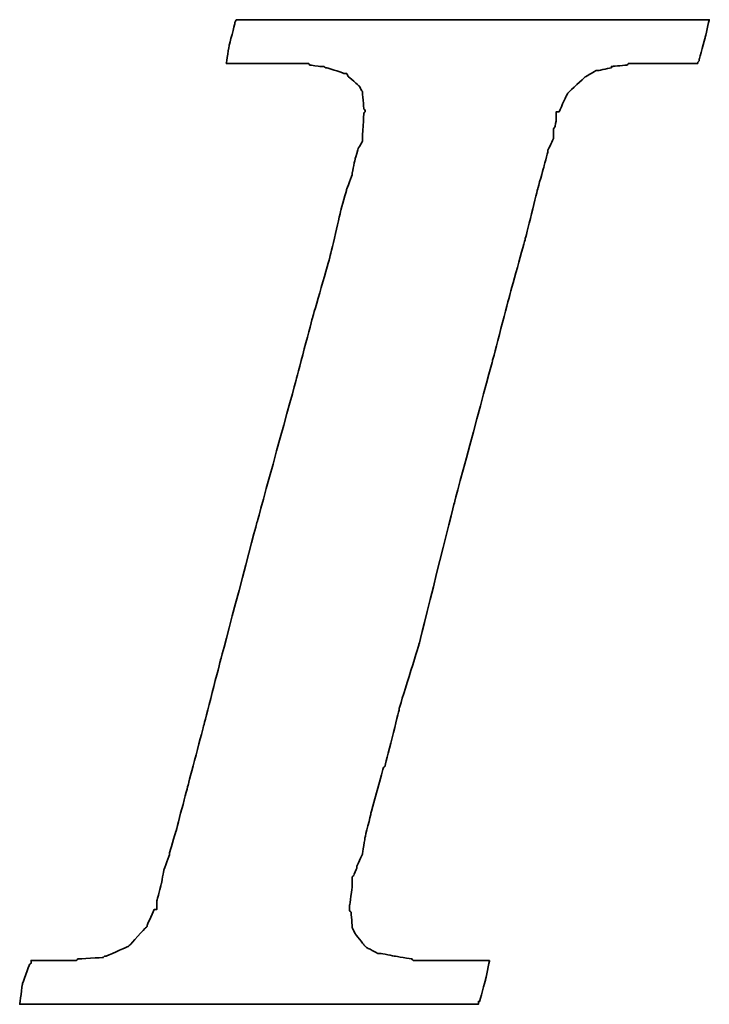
# Model space of a CAD drawing. Header units: millimetres. Extents: x 17 to 627, y 174 to 426.
# Tile 28 of 47: x 451.58 to 454.62, y 226.59 to 230.94. Entities that reach past the tile are written whole.
import ezdxf

# ---------------------------------------------------------------- set-up
doc = ezdxf.new("R2010")
doc.units = ezdxf.units.MM
doc.header["$LTSCALE"] = 10
doc.layers.add('DIM', color=4, linetype='Continuous')
doc.layers.add('layer 1', color=7, linetype='Continuous')

# ---------------------------------------------------------------- blocks, each defined once
blk = doc.blocks.new('TBI MOTION logo(完整正式版)')
at = {"layer": 'layer 1', "color": 22, "lineweight": 35}
blk.add_open_spline([(-40.59125, -7.94375), (-40.59125, -7.94375), (-40.97375, -7.94375), (-40.97375, -7.94375), (-40.97375, -7.94375), (-40.97375, -7.94375), (-41.38125, -7.94375), (-41.38125, -7.94375), (-41.38125, -7.94375), (-41.38125, -7.94375), (-41.54875, -7.94375), (-41.54875, -7.94375), (-41.54875, -7.94375), (-41.54875, -7.94375), (-41.59875, -7.94375), (-41.59875, -7.94375), (-41.59875, -7.94375), (-41.59875, -7.94375), (-41.88375, -7.94375), (-41.88375, -7.94375), (-41.88375, -7.94375), (-41.88375, -7.94375), (-41.90875, -7.91875), (-41.90875, -7.91875), (-41.90875, -7.91875), (-41.90875, -7.91875), (-42.19875, -7.87125), (-42.19875, -7.87125), (-42.19875, -7.87125), (-42.19875, -7.87125), (-42.43875, -7.82375), (-42.43875, -7.82375), (-42.43875, -7.82375), (-42.43875, -7.82375), (-42.45875, -7.82375), (-42.45875, -7.82375), (-42.45875, -7.82375), (-42.45875, -7.82375), (-42.48625, -7.82375), (-42.48625, -7.82375), (-42.48625, -7.82375), (-42.48625, -7.82375), (-42.67625, -7.72375), (-42.67625, -7.72375), (-42.67625, -7.72375), (-42.67625, -7.72375), (-42.70125, -7.70375), (-42.70125, -7.70375), (-42.70125, -7.70375), (-42.70125, -7.70375), (-42.72375, -7.67875), (-42.72375, -7.67875), (-42.72375, -7.67875), (-42.72375, -7.67875), (-42.86875, -7.48875), (-42.86875, -7.48875), (-42.86875, -7.48875), (-42.86875, -7.48875), (-42.89375, -7.43875), (-42.89375, -7.43875), (-42.89375, -7.43875), (-42.89375, -7.43875), (-42.91875, -7.38875), (-42.91875, -7.38875), (-42.91875, -7.38875), (-42.91875, -7.38875), (-42.93875, -7.12875), (-42.93875, -7.12875), (-42.93875, -7.12875), (-42.93875, -7.12875), (-42.96375, -7.10375), (-42.96375, -7.10375), (-42.96375, -7.10375), (-42.96375, -7.10375), (-42.96375, -7.05375), (-42.96375, -7.05375), (-42.96375, -7.05375), (-42.96375, -7.05375), (-42.96375, -7.00875), (-42.96375, -7.00875), (-42.96375, -7.00875), (-42.96375, -7.00875), (-42.91875, -6.69625), (-42.91875, -6.69625), (-42.91875, -6.69625), (-42.91875, -6.69625), (-42.91875, -6.62375), (-42.91875, -6.62375), (-42.91875, -6.62375), (-42.91875, -6.62375), (-42.91875, -6.59625), (-42.91875, -6.59625), (-42.91875, -6.59625), (-42.91875, -6.59625), (-42.91875, -6.57375), (-42.91875, -6.57375), (-42.91875, -6.57375), (-42.91875, -6.57375), (-42.91875, -6.52875), (-42.91875, -6.52875), (-42.91875, -6.52875), (-42.91875, -6.52875), (-42.89375, -6.50375), (-42.89375, -6.50375), (-42.89375, -6.50375), (-42.89375, -6.50375), (-42.84375, -6.38375), (-42.84375, -6.38375), (-42.84375, -6.38375), (-42.84375, -6.38375), (-42.84375, -6.35875), (-42.84375, -6.35875), (-42.84375, -6.35875), (-42.84375, -6.35875), (-42.74625, -6.14375), (-42.74625, -6.14375), (-42.74625, -6.14375), (-42.74625, -6.14375), (-42.70125, -5.85375), (-42.70125, -5.85375), (-42.70125, -5.85375), (-42.70125, -5.85375), (-42.60375, -5.47125), (-42.60375, -5.47125), (-42.60375, -5.47125), (-42.60375, -5.47125), (-42.60375, -5.44875), (-42.60375, -5.44875), (-42.60375, -5.44875), (-42.60375, -5.44875), (-42.38875, -4.67875), (-42.38875, -4.67875), (-42.38875, -4.67875), (-42.38875, -4.67875), (-42.36375, -4.65375), (-42.36375, -4.65375), (-42.36375, -4.65375), (-42.36375, -4.65375), (-42.12375, -3.69625), (-42.12375, -3.69625), (-42.12375, -3.69625), (-42.12375, -3.69625), (-42.12375, -3.67374), (-42.12375, -3.67374), (-42.12375, -3.67374), (-42.12375, -3.67374), (-41.78875, -2.59374), (-41.78875, -2.59374), (-41.78875, -2.59374), (-41.78875, -2.59374), (-41.18875, -0.19375), (-41.18875, -0.19375), (-41.18875, -0.19375), (-41.18875, -0.19375), (-40.54375, 2.20624), (-40.54375, 2.20624), (-40.54375, 2.20624), (-40.54375, 2.20624), (-40.25375, 3.30875), (-40.25375, 3.30875), (-40.25375, 3.30875), (-40.25375, 3.30875), (-39.98875, 4.27125), (-39.98875, 4.27125), (-39.98875, 4.27125), (-39.98875, 4.27125), (-39.77375, 5.13125), (-39.77375, 5.13125), (-39.77375, 5.13125), (-39.77375, 5.13125), (-39.67875, 5.47125), (-39.67875, 5.47125), (-39.67875, 5.47125), (-39.67875, 5.47125), (-39.60375, 5.75625), (-39.60375, 5.75625), (-39.60375, 5.75625), (-39.60375, 5.75625), (-39.60375, 5.78125), (-39.60375, 5.78125), (-39.60375, 5.78125), (-39.60375, 5.78125), (-39.50875, 5.97125), (-39.50875, 5.97125), (-39.50875, 5.97125), (-39.50875, 5.97125), (-39.50875, 6.13875), (-39.50875, 6.13875), (-39.50875, 6.13875), (-39.50875, 6.13875), (-39.48625, 6.16625), (-39.48625, 6.16625), (-39.48625, 6.16625), (-39.48625, 6.16625), (-39.46125, 6.28625), (-39.46125, 6.28625), (-39.46125, 6.28625), (-39.46125, 6.28625), (-39.46125, 6.42625), (-39.46125, 6.42625), (-39.46125, 6.42625), (-39.46125, 6.42625), (-39.41375, 6.42625), (-39.41375, 6.42625), (-39.41375, 6.42625), (-39.41375, 6.42625), (-39.29375, 6.69125), (-39.29375, 6.69125), (-39.29375, 6.69125), (-39.29375, 6.69125), (-39.26875, 6.74125), (-39.26875, 6.74125), (-39.26875, 6.74125), (-39.26875, 6.74125), (-39.24375, 6.76625), (-39.24375, 6.76625), (-39.24375, 6.76625), (-39.24375, 6.76625), (-38.98375, 7.00624), (-38.98375, 7.00624), (-38.98375, 7.00624), (-38.98375, 7.00624), (-38.95625, 7.02624), (-38.95625, 7.02624), (-38.95625, 7.02624), (-38.95625, 7.02624), (-38.78875, 7.12624), (-38.78875, 7.12624), (-38.78875, 7.12624), (-38.78875, 7.12624), (-38.76375, 7.12624), (-38.76375, 7.12624), (-38.76375, 7.12624), (-38.76375, 7.12624), (-38.74375, 7.12624), (-38.74375, 7.12624), (-38.74375, 7.12624), (-38.74375, 7.12624), (-38.52875, 7.17125), (-38.52875, 7.17125), (-38.52875, 7.17125), (-38.52875, 7.17125), (-38.52875, 7.19624), (-38.52875, 7.19624), (-38.52875, 7.19624), (-38.52875, 7.19624), (-38.50375, 7.19624), (-38.50375, 7.19624), (-38.50375, 7.19624), (-38.50375, 7.19624), (-38.26125, 7.21875), (-38.26125, 7.21875), (-38.26125, 7.21875), (-38.26125, 7.21875), (-38.23875, 7.24624), (-38.23875, 7.24624), (-38.23875, 7.24624), (-38.23875, 7.24624), (-38.21625, 7.24624), (-38.21625, 7.24624), (-38.21625, 7.24624), (-38.21625, 7.24624), (-38.18875, 7.24624), (-38.18875, 7.24624), (-38.18875, 7.24624), (-38.18875, 7.24624), (-37.90375, 7.24624), (-37.90375, 7.24624), (-37.90375, 7.24624), (-37.90375, 7.24624), (-37.85375, 7.24624), (-37.85375, 7.24624), (-37.85375, 7.24624), (-37.85375, 7.24624), (-37.75875, 7.24624), (-37.75875, 7.24624), (-37.75875, 7.24624), (-37.75875, 7.24624), (-37.42375, 7.24624), (-37.42375, 7.24624), (-37.42375, 7.24624), (-37.42375, 7.24624), (-37.08875, 7.24624), (-37.08875, 7.24624), (-37.08875, 7.24624), (-37.08875, 7.24624), (-37.06375, 7.24624), (-37.06375, 7.24624), (-37.06375, 7.24624), (-37.06375, 7.24624), (-37.06375, 7.26624), (-37.06375, 7.26624), (-37.06375, 7.26624), (-37.06375, 7.26624), (-37.03875, 7.29125), (-37.03875, 7.29125), (-37.03875, 7.29125), (-37.03875, 7.29125), (-37.03875, 7.31625), (-37.03875, 7.31625), (-37.03875, 7.31625), (-37.03875, 7.31625), (-36.94125, 7.67625), (-36.94125, 7.67625), (-36.94125, 7.67625), (-36.94125, 7.67625), (-36.86875, 7.98625), (-36.86875, 7.98625), (-36.86875, 7.98625), (-36.86875, 7.98625), (-36.98875, 7.98625), (-36.98875, 7.98625), (-36.98875, 7.98625), (-36.98875, 7.98625), (-37.42375, 7.98625), (-37.42375, 7.98625), (-37.42375, 7.98625), (-37.42375, 7.98625), (-37.94875, 7.98625), (-37.94875, 7.98625), (-37.94875, 7.98625), (-37.94875, 7.98625), (-38.57375, 7.98625), (-38.57375, 7.98625), (-38.57375, 7.98625), (-38.57375, 7.98625), (-39.29375, 7.98625), (-39.29375, 7.98625), (-39.29375, 7.98625), (-39.29375, 7.98625), (-40.82875, 7.98625), (-40.82875, 7.98625), (-40.82875, 7.98625), (-40.82875, 7.98625), (-42.36375, 7.98625), (-42.36375, 7.98625), (-42.36375, 7.98625), (-42.36375, 7.98625), (-43.08375, 7.98625), (-43.08375, 7.98625), (-43.08375, 7.98625), (-43.08375, 7.98625), (-43.70875, 7.98625), (-43.70875, 7.98625), (-43.70875, 7.98625), (-43.70875, 7.98625), (-44.23375, 7.98625), (-44.23375, 7.98625), (-44.23375, 7.98625), (-44.23375, 7.98625), (-44.66875, 7.98625), (-44.66875, 7.98625), (-44.66875, 7.98625), (-44.66875, 7.98625), (-44.88375, 7.98625), (-44.88375, 7.98625), (-44.88375, 7.98625), (-44.88375, 7.98625), (-44.90875, 7.94125), (-44.90875, 7.94125), (-44.90875, 7.94125), (-44.90875, 7.94125), (-44.90875, 7.91625), (-44.90875, 7.91625), (-44.90875, 7.91625), (-44.90875, 7.91625), (-45.00375, 7.55625), (-45.00375, 7.55625), (-45.00375, 7.55625), (-45.00375, 7.55625), (-45.05375, 7.24624), (-45.05375, 7.24624), (-45.05375, 7.24624), (-45.05375, 7.24624), (-44.61875, 7.24624), (-44.61875, 7.24624), (-44.61875, 7.24624), (-44.61875, 7.24624), (-44.11375, 7.24624), (-44.11375, 7.24624), (-44.11375, 7.24624), (-44.11375, 7.24624), (-43.99375, 7.24624), (-43.99375, 7.24624), (-43.99375, 7.24624), (-43.99375, 7.24624), (-43.94625, 7.24624), (-43.94625, 7.24624), (-43.94625, 7.24624), (-43.94625, 7.24624), (-43.92374, 7.24624), (-43.92374, 7.24624), (-43.92374, 7.24624), (-43.92374, 7.24624), (-43.65875, 7.24624), (-43.65875, 7.24624), (-43.65875, 7.24624), (-43.65875, 7.24624), (-43.63875, 7.21875), (-43.63875, 7.21875), (-43.63875, 7.21875), (-43.63875, 7.21875), (-43.46875, 7.19624), (-43.46875, 7.19624), (-43.46875, 7.19624), (-43.46875, 7.19624), (-43.39875, 7.19624), (-43.39875, 7.19624), (-43.39875, 7.19624), (-43.39875, 7.19624), (-43.37125, 7.17125), (-43.37125, 7.17125), (-43.37125, 7.17125), (-43.37125, 7.17125), (-43.34875, 7.17125), (-43.34875, 7.17125), (-43.34875, 7.17125), (-43.34875, 7.17125), (-43.20375, 7.12624), (-43.20375, 7.12624), (-43.20375, 7.12624), (-43.20375, 7.12624), (-43.05875, 7.07624), (-43.05875, 7.07624), (-43.05875, 7.07624), (-43.05875, 7.07624), (-43.01375, 7.07624), (-43.01375, 7.07624), (-43.01375, 7.07624), (-43.01375, 7.07624), (-42.98875, 7.02624), (-42.98875, 7.02624), (-42.98875, 7.02624), (-42.98875, 7.02624), (-42.79875, 6.86125), (-42.79875, 6.86125), (-42.79875, 6.86125), (-42.79875, 6.86125), (-42.77375, 6.81125), (-42.77375, 6.81125), (-42.77375, 6.81125), (-42.77375, 6.81125), (-42.74625, 6.76625), (-42.74625, 6.76625), (-42.74625, 6.76625), (-42.74625, 6.76625), (-42.72375, 6.47625), (-42.72375, 6.47625), (-42.72375, 6.47625), (-42.72375, 6.47625), (-42.70125, 6.45124), (-42.70125, 6.45124), (-42.70125, 6.45124), (-42.70125, 6.45124), (-42.70125, 6.42625), (-42.70125, 6.42625), (-42.70125, 6.42625), (-42.70125, 6.42625), (-42.72375, 6.40625), (-42.72375, 6.40625), (-42.72375, 6.40625), (-42.72375, 6.40625), (-42.74625, 5.97125), (-42.74625, 5.97125), (-42.74625, 5.97125), (-42.74625, 5.97125), (-42.74625, 5.94625), (-42.74625, 5.94625), (-42.74625, 5.94625), (-42.74625, 5.94625), (-42.74625, 5.92625), (-42.74625, 5.92625), (-42.74625, 5.92625), (-42.74625, 5.92625), (-42.77375, 5.87625), (-42.77375, 5.87625), (-42.77375, 5.87625), (-42.77375, 5.87625), (-42.81875, 5.80625), (-42.81875, 5.80625), (-42.81875, 5.80625), (-42.81875, 5.80625), (-42.86875, 5.63625), (-42.86875, 5.63625), (-42.86875, 5.63625), (-42.86875, 5.63625), (-42.91875, 5.39625), (-42.91875, 5.39625), (-42.91875, 5.39625), (-42.91875, 5.39625), (-42.91875, 5.37124), (-42.91875, 5.37124), (-42.91875, 5.37124), (-42.91875, 5.37124), (-43.01375, 5.10874), (-43.01375, 5.10874), (-43.01375, 5.10874), (-43.01375, 5.10874), (-43.10875, 4.77124), (-43.10875, 4.77124), (-43.10875, 4.77124), (-43.10875, 4.77124), (-43.29875, 3.95625), (-43.29875, 3.95625), (-43.29875, 3.95625), (-43.29875, 3.95625), (-43.58875, 2.95125), (-43.58875, 2.95125), (-43.58875, 2.95125), (-43.58875, 2.95125), (-43.87375, 1.87125), (-43.87375, 1.87125), (-43.87375, 1.87125), (-43.87375, 1.87125), (-44.52625, -0.50374), (-44.52625, -0.50374), (-44.52625, -0.50374), (-44.52625, -0.50374), (-45.14875, -2.85375), (-45.14875, -2.85375), (-45.14875, -2.85375), (-45.14875, -2.85375), (-45.43375, -3.95875), (-45.43375, -3.95875), (-45.43375, -3.95875), (-45.43375, -3.95875), (-45.69875, -4.96875), (-45.69875, -4.96875), (-45.69875, -4.96875), (-45.69875, -4.96875), (-45.91375, -5.78375), (-45.91375, -5.78375), (-45.91375, -5.78375), (-45.91375, -5.78375), (-46.01375, -6.11875), (-46.01375, -6.11875), (-46.01375, -6.11875), (-46.01375, -6.11875), (-46.01375, -6.14375), (-46.01375, -6.14375), (-46.01375, -6.14375), (-46.01375, -6.14375), (-46.10875, -6.40875), (-46.10875, -6.40875), (-46.10875, -6.40875), (-46.10875, -6.40875), (-46.15375, -6.64875), (-46.15375, -6.64875), (-46.15375, -6.64875), (-46.15375, -6.64875), (-46.20375, -6.83875), (-46.20375, -6.83875), (-46.20375, -6.83875), (-46.20375, -6.83875), (-46.22875, -6.93375), (-46.22875, -6.93375), (-46.22875, -6.93375), (-46.22875, -6.93375), (-46.22875, -7.07875), (-46.22875, -7.07875), (-46.22875, -7.07875), (-46.22875, -7.07875), (-46.27375, -7.07875), (-46.27375, -7.07875), (-46.27375, -7.07875), (-46.27375, -7.07875), (-46.39375, -7.34375), (-46.39375, -7.34375), (-46.39375, -7.34375), (-46.39375, -7.34375), (-46.39375, -7.36875), (-46.39375, -7.36875), (-46.39375, -7.36875), (-46.39375, -7.36875), (-46.42125, -7.38875), (-46.42125, -7.38875), (-46.42125, -7.38875), (-46.42125, -7.38875), (-46.68375, -7.67875), (-46.68375, -7.67875), (-46.68375, -7.67875), (-46.68375, -7.67875), (-46.70875, -7.70375), (-46.70875, -7.70375), (-46.70875, -7.70375), (-46.70875, -7.70375), (-46.75375, -7.72375), (-46.75375, -7.72375), (-46.75375, -7.72375), (-46.75375, -7.72375), (-47.08875, -7.87125), (-47.08875, -7.87125), (-47.08875, -7.87125), (-47.08875, -7.87125), (-47.11625, -7.87125), (-47.11625, -7.87125), (-47.11625, -7.87125), (-47.11625, -7.87125), (-47.13875, -7.89375), (-47.13875, -7.89375), (-47.13875, -7.89375), (-47.13875, -7.89375), (-47.56875, -7.91875), (-47.56875, -7.91875), (-47.56875, -7.91875), (-47.56875, -7.91875), (-47.59625, -7.94375), (-47.59625, -7.94375), (-47.59625, -7.94375), (-47.59625, -7.94375), (-47.64375, -7.94375), (-47.64375, -7.94375), (-47.64375, -7.94375), (-47.64375, -7.94375), (-47.73625, -7.94375), (-47.73625, -7.94375), (-47.73625, -7.94375), (-47.73625, -7.94375), (-48.07375, -7.94375), (-48.07375, -7.94375), (-48.07375, -7.94375), (-48.07375, -7.94375), (-48.36125, -7.94375), (-48.36125, -7.94375), (-48.36125, -7.94375), (-48.36125, -7.94375), (-48.36125, -7.96625), (-48.36125, -7.96625), (-48.36125, -7.96625), (-48.36125, -7.96625), (-48.36125, -7.99125), (-48.36125, -7.99125), (-48.36125, -7.99125), (-48.36125, -7.99125), (-48.38875, -8.01375), (-48.38875, -8.01375), (-48.38875, -8.01375), (-48.38875, -8.01375), (-48.50875, -8.34875), (-48.50875, -8.34875), (-48.50875, -8.34875), (-48.50875, -8.34875), (-48.55375, -8.68625), (-48.55375, -8.68625), (-48.55375, -8.68625), (-48.55375, -8.68625), (-48.45875, -8.68625), (-48.45875, -8.68625), (-48.45875, -8.68625), (-48.45875, -8.68625), (-48.07375, -8.68625), (-48.07375, -8.68625), (-48.07375, -8.68625), (-48.07375, -8.68625), (-47.52375, -8.68625), (-47.52375, -8.68625), (-47.52375, -8.68625), (-47.52375, -8.68625), (-46.92375, -8.68625), (-46.92375, -8.68625), (-46.92375, -8.68625), (-46.92375, -8.68625), (-46.25375, -8.68625), (-46.25375, -8.68625), (-46.25375, -8.68625), (-46.25375, -8.68625), (-46.20375, -8.68625), (-46.20375, -8.68625), (-46.20375, -8.68625), (-46.20375, -8.68625), (-44.71375, -8.68625), (-44.71375, -8.68625), (-44.71375, -8.68625), (-44.71375, -8.68625), (-43.22875, -8.68625), (-43.22875, -8.68625), (-43.22875, -8.68625), (-43.22875, -8.68625), (-42.55875, -8.68625), (-42.55875, -8.68625), (-42.55875, -8.68625), (-42.55875, -8.68625), (-42.50875, -8.68625), (-42.50875, -8.68625), (-42.50875, -8.68625), (-42.50875, -8.68625), (-41.93375, -8.68625), (-41.93375, -8.68625), (-41.93375, -8.68625), (-41.93375, -8.68625), (-41.38125, -8.68625), (-41.38125, -8.68625), (-41.38125, -8.68625), (-41.38125, -8.68625), (-40.97375, -8.68625), (-40.97375, -8.68625), (-40.97375, -8.68625), (-40.97375, -8.68625), (-40.78125, -8.68625), (-40.78125, -8.68625), (-40.78125, -8.68625), (-40.78125, -8.68625), (-40.78125, -8.63875), (-40.78125, -8.63875), (-40.78125, -8.63875), (-40.78125, -8.63875), (-40.75875, -8.63875), (-40.75875, -8.63875), (-40.75875, -8.63875), (-40.75875, -8.63875), (-40.66375, -8.27875), (-40.66375, -8.27875), (-40.66375, -8.27875), (-40.66375, -8.27875), (-40.59125, -7.94375), (-40.59125, -7.94375)], degree=3, knots=[0, 0, 0, 0, 0.00558659, 0.00558659, 0.00558659, 0.0055866, 0.01117318, 0.01117318, 0.01117318, 0.01117319, 0.01675978, 0.01675978, 0.01675978, 0.01675979, 0.02234637, 0.02234637, 0.02234637, 0.02234638, 0.02793296, 0.02793296, 0.02793296, 0.02793297, 0.03351955, 0.03351955, 0.03351955, 0.03351956, 0.03910615, 0.03910615, 0.03910615, 0.03910616, 0.04469274, 0.04469274, 0.04469274, 0.04469275, 0.05027933, 0.05027933, 0.05027933, 0.05027934, 0.05586592, 0.05586592, 0.05586592, 0.05586593, 0.06145251, 0.06145251, 0.06145251, 0.06145252, 0.06703911, 0.06703911, 0.06703911, 0.06703912, 0.0726257, 0.0726257, 0.0726257, 0.07262571, 0.07821229, 0.07821229, 0.07821229, 0.0782123, 0.08379888, 0.08379888, 0.08379888, 0.08379889, 0.08938547, 0.08938547, 0.08938547, 0.08938548, 0.09497207, 0.09497207, 0.09497207, 0.09497208, 0.10055866, 0.10055866, 0.10055866, 0.10055867, 0.10614525, 0.10614525, 0.10614525, 0.10614526, 0.11173184, 0.11173184, 0.11173184, 0.11173185, 0.11731844, 0.11731844, 0.11731844, 0.11731845, 0.12290503, 0.12290503, 0.12290503, 0.12290504, 0.12849162, 0.12849162, 0.12849162, 0.12849163, 0.13407821, 0.13407821, 0.13407821, 0.13407822, 0.1396648, 0.1396648, 0.1396648, 0.13966481, 0.1452514, 0.1452514, 0.1452514, 0.14525141, 0.15083799, 0.15083799, 0.15083799, 0.150838, 0.15642458, 0.15642458, 0.15642458, 0.15642459, 0.16201117, 0.16201117, 0.16201117, 0.16201118, 0.16759777, 0.16759777, 0.16759777, 0.16759778, 0.17318436, 0.17318436, 0.17318436, 0.17318437, 0.17877095, 0.17877095, 0.17877095, 0.17877096, 0.18435754, 0.18435754, 0.18435754, 0.18435755, 0.18994413, 0.18994413, 0.18994413, 0.18994414, 0.19553073, 0.19553073, 0.19553073, 0.19553074, 0.20111732, 0.20111732, 0.20111732, 0.20111733, 0.20670391, 0.20670391, 0.20670391, 0.20670392, 0.2122905, 0.2122905, 0.2122905, 0.21229051, 0.21787709, 0.21787709, 0.21787709, 0.2178771, 0.22346369, 0.22346369, 0.22346369, 0.2234637, 0.22905028, 0.22905028, 0.22905028, 0.22905029, 0.23463687, 0.23463687, 0.23463687, 0.23463688, 0.24022346, 0.24022346, 0.24022346, 0.24022347, 0.24581006, 0.24581006, 0.24581006, 0.24581007, 0.25139665, 0.25139665, 0.25139665, 0.25139666, 0.25698324, 0.25698324, 0.25698324, 0.25698325, 0.26256983, 0.26256983, 0.26256983, 0.26256984, 0.26815642, 0.26815642, 0.26815642, 0.26815643, 0.27374302, 0.27374302, 0.27374302, 0.27374303, 0.27932961, 0.27932961, 0.27932961, 0.27932962, 0.2849162, 0.2849162, 0.2849162, 0.28491621, 0.29050279, 0.29050279, 0.29050279, 0.2905028, 0.29608939, 0.29608939, 0.29608939, 0.2960894, 0.30167598, 0.30167598, 0.30167598, 0.30167599, 0.30726257, 0.30726257, 0.30726257, 0.30726258, 0.31284916, 0.31284916, 0.31284916, 0.31284917, 0.31843575, 0.31843575, 0.31843575, 0.31843576, 0.32402235, 0.32402235, 0.32402235, 0.32402236, 0.32960894, 0.32960894, 0.32960894, 0.32960895, 0.33519553, 0.33519553, 0.33519553, 0.33519554, 0.34078212, 0.34078212, 0.34078212, 0.34078213, 0.34636872, 0.34636872, 0.34636872, 0.34636873, 0.35195531, 0.35195531, 0.35195531, 0.35195532, 0.3575419, 0.3575419, 0.3575419, 0.35754191, 0.36312849, 0.36312849, 0.36312849, 0.3631285, 0.36871508, 0.36871508, 0.36871508, 0.36871509, 0.37430168, 0.37430168, 0.37430168, 0.37430169, 0.37988827, 0.37988827, 0.37988827, 0.37988828, 0.38547486, 0.38547486, 0.38547486, 0.38547487, 0.39106145, 0.39106145, 0.39106145, 0.39106146, 0.39664804, 0.39664804, 0.39664804, 0.39664805, 0.40223464, 0.40223464, 0.40223464, 0.40223465, 0.40782123, 0.40782123, 0.40782123, 0.40782124, 0.41340782, 0.41340782, 0.41340782, 0.41340783, 0.41899441, 0.41899441, 0.41899441, 0.41899442, 0.42458101, 0.42458101, 0.42458101, 0.42458102, 0.4301676, 0.4301676, 0.4301676, 0.43016761, 0.43575419, 0.43575419, 0.43575419, 0.4357542, 0.44134078, 0.44134078, 0.44134078, 0.44134079, 0.44692737, 0.44692737, 0.44692737, 0.44692738, 0.45251397, 0.45251397, 0.45251397, 0.45251398, 0.45810056, 0.45810056, 0.45810056, 0.45810057, 0.46368715, 0.46368715, 0.46368715, 0.46368716, 0.46927374, 0.46927374, 0.46927374, 0.46927375, 0.47486034, 0.47486034, 0.47486034, 0.47486035, 0.48044693, 0.48044693, 0.48044693, 0.48044694, 0.48603352, 0.48603352, 0.48603352, 0.48603353, 0.49162011, 0.49162011, 0.49162011, 0.49162012, 0.4972067, 0.4972067, 0.4972067, 0.49720671, 0.5027933, 0.5027933, 0.5027933, 0.50279331, 0.50837989, 0.50837989, 0.50837989, 0.5083799, 0.51396648, 0.51396648, 0.51396648, 0.51396649, 0.51955307, 0.51955307, 0.51955307, 0.51955308, 0.52513966, 0.52513966, 0.52513966, 0.52513967, 0.53072626, 0.53072626, 0.53072626, 0.53072627, 0.53631285, 0.53631285, 0.53631285, 0.53631286, 0.54189944, 0.54189944, 0.54189944, 0.54189945, 0.54748603, 0.54748603, 0.54748603, 0.54748604, 0.55307263, 0.55307263, 0.55307263, 0.55307264, 0.55865922, 0.55865922, 0.55865922, 0.55865923, 0.56424581, 0.56424581, 0.56424581, 0.56424582, 0.5698324, 0.5698324, 0.5698324, 0.56983241, 0.57541899, 0.57541899, 0.57541899, 0.575419, 0.58100559, 0.58100559, 0.58100559, 0.5810056, 0.58659218, 0.58659218, 0.58659218, 0.58659219, 0.59217877, 0.59217877, 0.59217877, 0.59217878, 0.59776536, 0.59776536, 0.59776536, 0.59776537, 0.60335196, 0.60335196, 0.60335196, 0.60335197, 0.60893855, 0.60893855, 0.60893855, 0.60893856, 0.61452514, 0.61452514, 0.61452514, 0.61452515, 0.62011173, 0.62011173, 0.62011173, 0.62011174, 0.62569832, 0.62569832, 0.62569832, 0.62569833, 0.63128492, 0.63128492, 0.63128492, 0.63128493, 0.63687151, 0.63687151, 0.63687151, 0.63687152, 0.6424581, 0.6424581, 0.6424581, 0.64245811, 0.64804469, 0.64804469, 0.64804469, 0.6480447, 0.65363128, 0.65363128, 0.65363128, 0.65363129, 0.65921788, 0.65921788, 0.65921788, 0.65921789, 0.66480447, 0.66480447, 0.66480447, 0.66480448, 0.67039106, 0.67039106, 0.67039106, 0.67039107, 0.67597765, 0.67597765, 0.67597765, 0.67597766, 0.68156425, 0.68156425, 0.68156425, 0.68156426, 0.68715084, 0.68715084, 0.68715084, 0.68715085, 0.69273743, 0.69273743, 0.69273743, 0.69273744, 0.69832402, 0.69832402, 0.69832402, 0.69832403, 0.70391061, 0.70391061, 0.70391061, 0.70391062, 0.70949721, 0.70949721, 0.70949721, 0.70949722, 0.7150838, 0.7150838, 0.7150838, 0.71508381, 0.72067039, 0.72067039, 0.72067039, 0.7206704, 0.72625698, 0.72625698, 0.72625698, 0.72625699, 0.73184358, 0.73184358, 0.73184358, 0.73184359, 0.73743017, 0.73743017, 0.73743017, 0.73743018, 0.74301676, 0.74301676, 0.74301676, 0.74301677, 0.74860335, 0.74860335, 0.74860335, 0.74860336, 0.75418994, 0.75418994, 0.75418994, 0.75418995, 0.75977654, 0.75977654, 0.75977654, 0.75977655, 0.76536313, 0.76536313, 0.76536313, 0.76536314, 0.77094972, 0.77094972, 0.77094972, 0.77094973, 0.77653631, 0.77653631, 0.77653631, 0.77653632, 0.78212291, 0.78212291, 0.78212291, 0.78212292, 0.7877095, 0.7877095, 0.7877095, 0.78770951, 0.79329609, 0.79329609, 0.79329609, 0.7932961, 0.79888268, 0.79888268, 0.79888268, 0.79888269, 0.80446927, 0.80446927, 0.80446927, 0.80446928, 0.81005587, 0.81005587, 0.81005587, 0.81005588, 0.81564246, 0.81564246, 0.81564246, 0.81564247, 0.82122905, 0.82122905, 0.82122905, 0.82122906, 0.82681564, 0.82681564, 0.82681564, 0.82681565, 0.83240223, 0.83240223, 0.83240223, 0.83240224, 0.83798883, 0.83798883, 0.83798883, 0.83798884, 0.84357542, 0.84357542, 0.84357542, 0.84357543, 0.84916201, 0.84916201, 0.84916201, 0.84916202, 0.8547486, 0.8547486, 0.8547486, 0.85474861, 0.8603352, 0.8603352, 0.8603352, 0.86033521, 0.86592179, 0.86592179, 0.86592179, 0.8659218, 0.87150838, 0.87150838, 0.87150838, 0.87150839, 0.87709497, 0.87709497, 0.87709497, 0.87709498, 0.88268156, 0.88268156, 0.88268156, 0.88268157, 0.88826816, 0.88826816, 0.88826816, 0.88826817, 0.89385475, 0.89385475, 0.89385475, 0.89385476, 0.89944134, 0.89944134, 0.89944134, 0.89944135, 0.90502793, 0.90502793, 0.90502793, 0.90502794, 0.91061453, 0.91061453, 0.91061453, 0.91061454, 0.91620112, 0.91620112, 0.91620112, 0.91620113, 0.92178771, 0.92178771, 0.92178771, 0.92178772, 0.9273743, 0.9273743, 0.9273743, 0.92737431, 0.93296089, 0.93296089, 0.93296089, 0.9329609, 0.93854749, 0.93854749, 0.93854749, 0.9385475, 0.94413408, 0.94413408, 0.94413408, 0.94413409, 0.94972067, 0.94972067, 0.94972067, 0.94972068, 0.95530726, 0.95530726, 0.95530726, 0.95530727, 0.96089385, 0.96089385, 0.96089385, 0.96089386, 0.96648045, 0.96648045, 0.96648045, 0.96648046, 0.97206704, 0.97206704, 0.97206704, 0.97206705, 0.97765363, 0.97765363, 0.97765363, 0.97765364, 0.98324022, 0.98324022, 0.98324022, 0.98324023, 0.98882682, 0.98882682, 0.98882682, 0.98882683, 0.99441341, 0.99441341, 0.99441341, 0.99441342, 1, 1, 1, 1], dxfattribs=at)

msp = doc.modelspace()

# ---------------------------------------------------------------- block references
at = {"layer": 'DIM', "color": 7, "xscale": 0.2606204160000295, "yscale": 0.2606204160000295, "zscale": 0.2606204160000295}
msp.add_blockref('TBI MOTION logo(完整正式版)', (464.2331, 228.8571), dxfattribs=at)

doc.saveas('drawing.dxf')
